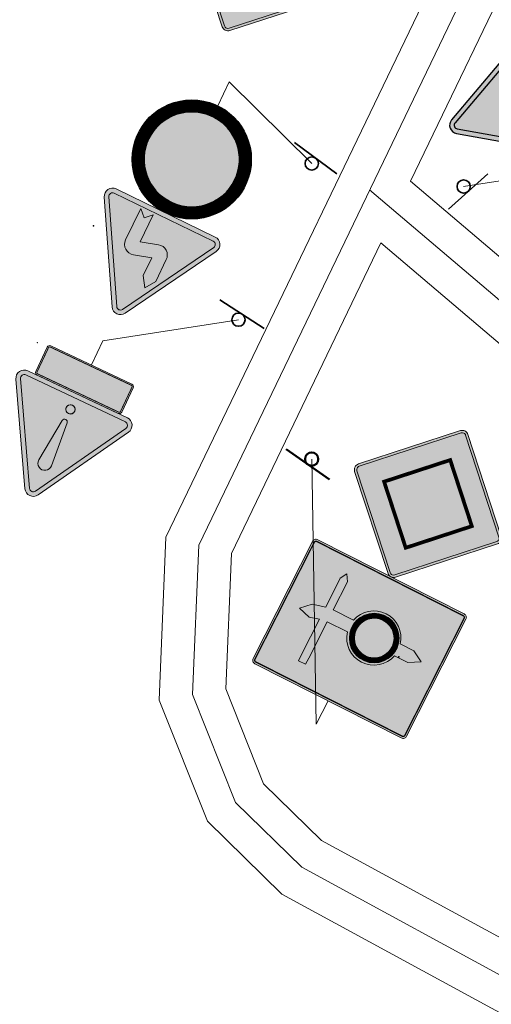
# Model space of a CAD drawing. Header units: metres. Extents: x 7599202 to 7605200, y 5484926 to 5487717.
# Tile 10 of 19: x 7603488 to 7603559, y 5485439 to 5485588. Entities that reach past the tile are written whole.
import ezdxf
from ezdxf.lldxf.tags import DXFTag

# ---------------------------------------------------------------- set-up
doc = ezdxf.new("R2010")
doc.units = ezdxf.units.M
doc.header["$MEASUREMENT"] = 0
doc.layers.get('0').update_dxf_attribs({"linetype": 'CONTINUOUS', "lineweight": 18})
for name, color, linetype, lineweight in [('0O', 7, 'CONTINUOUS', 18), ('0P', 7, 'CONTINUOUS', 35), ('1', 7, 'CONTINUOUS', 18)]:
    doc.layers.add(name, color=color, linetype=linetype, lineweight=lineweight)
doc.layers.add('_0', color=7, linetype='CONTINUOUS')
doc.layers.add('Znaki', color=7, linetype='CONTINUOUS')
tags = doc.linetypes.add('DASHDOT', pattern=[1, 0.5, -0.25, 0, -0.25]).pattern_tags.tags
tags[10:11] = [DXFTag(74, 4), DXFTag(75, 0), DXFTag(340, '0'), DXFTag(46, 1.0), DXFTag(50, 0.0), DXFTag(44, 0.0), DXFTag(45, 0.0)]
tags[8:9] = [DXFTag(74, 4), DXFTag(75, 0), DXFTag(340, '0'), DXFTag(46, 1.0), DXFTag(50, 0.0), DXFTag(44, 0.0), DXFTag(45, 0.0)]
tags[6:7] = [DXFTag(74, 4), DXFTag(75, 0), DXFTag(340, '0'), DXFTag(46, 1.0), DXFTag(50, 0.0), DXFTag(44, 0.0), DXFTag(45, 0.0)]
tags[4:5] = [DXFTag(74, 4), DXFTag(75, 0), DXFTag(340, '0'), DXFTag(46, 1.0), DXFTag(50, 0.0), DXFTag(44, 0.0), DXFTag(45, 0.0)]

# ---------------------------------------------------------------- blocks, each defined once
blk = doc.blocks.new('A04')
h = blk.add_hatch(color=1)
h.dxf.hatch_style = 1
edge = h.paths.add_edge_path()
edge.add_line((-4.159, 0), (4.159, 0))
edge.add_arc((4.159, 0.63), 0.63, 270, 390)
edge.add_line((4.704, 0.945), (0.546, 8.148))
edge.add_arc((0, 7.833), 0.63, 30, 150)
edge.add_line((-0.546, 8.148), (-4.704, 0.945))
edge.add_arc((-4.159, 0.63), 0.63, 150, 270)
edge = h.paths.add_edge_path(flags=16)
edge.add_line((-4.159, 0.35), (4.159, 0.35))
edge.add_arc((4.159, 0.63), 0.28, 270, 390)
edge.add_line((4.401, 0.77), (0.242, 7.973))
edge.add_arc((0, 7.833), 0.28, 30, 150)
edge.add_line((-0.242, 7.973), (-4.401, 0.77))
edge.add_arc((-4.159, 0.63), 0.28, 150, 270)
h = blk.add_hatch(color=2)
h.dxf.hatch_style = 1
edge = h.paths.add_edge_path()
edge.add_line((-4.159, 0.35), (4.159, 0.35))
edge.add_arc((4.159, 0.63), 0.28, 270, 390)
edge.add_line((4.401, 0.77), (0.242, 7.973))
edge.add_arc((0, 7.833), 0.28, 30, 150)
edge.add_line((-0.242, 7.973), (-4.401, 0.77))
edge.add_arc((-4.159, 0.63), 0.28, 150, 270)
edge = h.paths.add_edge_path(flags=16)
edge.add_arc((1.05, 3.15), 0.788, 360, 466.68654)
edge.add_line((0.824, 3.904), (-0.525, 3.5))
edge.add_line((-0.525, 3.5), (-0.525, 4.987))
edge.add_line((-0.525, 4.987), (-1.05, 5.775))
edge.add_line((-1.05, 5.775), (-1.575, 4.987))
edge.add_line((-1.575, 4.987), (-1.575, 3.15))
edge.add_arc((-0.788, 3.15), 0.787, 180, 286.68654)
edge.add_line((-0.561, 2.396), (0.788, 2.8))
edge.add_line((0.788, 2.8), (0.788, 0.525))
edge.add_line((0.788, 0.525), (1.312, 1.05))
edge.add_line((1.312, 1.05), (1.837, 0.525))
edge.add_line((1.837, 0.525), (1.837, 3.15))
h = blk.add_hatch(color=7)
h.dxf.hatch_style = 1
edge = h.paths.add_edge_path()
edge.add_arc((1.05, 3.15), 0.788, 360, 466.68654)
edge.add_line((0.824, 3.904), (-0.525, 3.5))
edge.add_line((-0.525, 3.5), (-0.525, 4.987))
edge.add_line((-0.525, 4.987), (-1.05, 5.775))
edge.add_line((-1.05, 5.775), (-1.575, 4.987))
edge.add_line((-1.575, 4.987), (-1.575, 3.15))
edge.add_arc((-0.788, 3.15), 0.787, 180, 286.68654)
edge.add_line((-0.561, 2.396), (0.788, 2.8))
edge.add_line((0.788, 2.8), (0.788, 0.525))
edge.add_line((0.788, 0.525), (1.312, 1.05))
edge.add_line((1.312, 1.05), (1.837, 0.525))
edge.add_line((1.837, 0.525), (1.837, 3.15))
at = {"color": 1, "elevation": 2}
blk.add_lwpolyline([(-4.159, 0), (4.159, 0, 0.57735), (4.704, 0.945), (0.546, 8.148, 0.57735), (-0.546, 8.148), (-4.704, 0.945, 0.57735)], format="xyb", close=True, dxfattribs=at)
at = {"color": 2, "elevation": 2}
for points in [[(-4.159, 0.35), (4.159, 0.35, 0.57735), (4.401, 0.77), (0.242, 7.973, 0.57735), (-0.242, 7.973), (-4.401, 0.77, 0.57735)], [(-0.525, 4.987), (-0.525, 3.5), (0.824, 3.904, -0.502327), (1.837, 3.15), (1.837, 0.525), (1.312, 1.05), (0.788, 0.525), (0.788, 2.8), (-0.561, 2.396, -0.502327), (-1.575, 3.15), (-1.575, 4.987), (-1.05, 5.775)]]:
    blk.add_lwpolyline(points, format="xyb", close=True, dxfattribs=at)
at = {"color": 7, "elevation": 2}
for points in [[(1.312, 1.05), (0.788, 0.525), (0.788, 2.8), (-0.561, 2.396, -0.502327), (-1.575, 3.15), (-1.575, 4.987), (-1.05, 5.775), (-0.525, 4.987), (-0.525, 3.5), (0.824, 3.904, -0.502327), (1.837, 3.15), (1.837, 0.525)], [(1.837, 3.15, 0.502327), (0.824, 3.904), (-0.525, 3.5), (-0.525, 4.987), (-1.05, 5.775), (-1.575, 4.987), (-1.575, 3.15, 0.502327), (-0.561, 2.396), (0.788, 2.8), (0.788, 0.525), (1.312, 1.05), (1.837, 0.525)]]:
    blk.add_lwpolyline(points, format="xyb", close=True, dxfattribs=at)
blk = doc.blocks.new('A-4')
at = {"layer": '_0'}
blk.add_point((4.5, 3.25, 2), dxfattribs=at)
blk.add_blockref('A04', (0, 0))
blk = doc.blocks.new('A030')
h = blk.add_hatch(color=1)
h.dxf.hatch_style = 1
edge = h.paths.add_edge_path()
edge.add_line((-4.159, 0), (4.159, 0))
edge.add_arc((4.159, 0.63), 0.63, 270, 390)
edge.add_line((4.704, 0.945), (0.546, 8.148))
edge.add_arc((0, 7.833), 0.63, 30, 150)
edge.add_line((-0.546, 8.148), (-4.704, 0.945))
edge.add_arc((-4.159, 0.63), 0.63, 150, 270)
edge = h.paths.add_edge_path(flags=16)
edge.add_line((-4.159, 0.35), (4.159, 0.35))
edge.add_arc((4.159, 0.63), 0.28, 270, 390)
edge.add_line((4.401, 0.77), (0.242, 7.973))
edge.add_arc((0, 7.833), 0.28, 30, 150)
edge.add_line((-0.242, 7.973), (-4.401, 0.77))
edge.add_arc((-4.159, 0.63), 0.28, 150, 270)
h = blk.add_hatch(color=2)
h.dxf.hatch_style = 1
edge = h.paths.add_edge_path()
edge.add_line((-4.159, 0.35), (4.159, 0.35))
edge.add_arc((4.159, 0.63), 0.28, 270, 390)
edge.add_line((4.401, 0.77), (0.242, 7.973))
edge.add_arc((0, 7.833), 0.28, 30, 150)
edge.add_line((-0.242, 7.973), (-4.401, 0.77))
edge.add_arc((-4.159, 0.63), 0.28, 150, 270)
edge = h.paths.add_edge_path(flags=16)
edge.add_arc((0, 5.775), 0.525, 354.78409, 545.21591)
edge.add_line((-0.523, 5.727), (-0.209, 2.291))
edge.add_arc((0, 2.31), 0.21, 185.21591, 354.78409)
edge.add_line((0.209, 2.291), (0.523, 5.727))
edge = h.paths.add_edge_path(flags=16)
edge.add_arc((0, 1.26), 0.35, 180, 360)
edge.add_arc((0, 1.26), 0.35, 0, 180)
h = blk.add_hatch(color=7)
h.dxf.hatch_style = 1
edge = h.paths.add_edge_path()
edge.add_arc((0, 5.775), 0.525, 354.78409, 545.21591)
edge.add_line((-0.523, 5.727), (-0.209, 2.291))
edge.add_arc((0, 2.31), 0.21, 185.21591, 354.78409)
edge.add_line((0.209, 2.291), (0.523, 5.727))
edge = h.paths.add_edge_path()
edge.add_arc((0, 1.26), 0.35, 180, 360)
edge.add_arc((0, 1.26), 0.35, 0, 180)
at = {"color": 1, "elevation": 2}
blk.add_lwpolyline([(-4.159, 0), (4.159, 0, 0.57735), (4.704, 0.945), (0.546, 8.148, 0.57735), (-0.546, 8.148), (-4.704, 0.945, 0.57735)], format="xyb", close=True, dxfattribs=at)
at = {"color": 2, "elevation": 2}
for points in [[(-4.159, 0.35), (4.159, 0.35, 0.57735), (4.401, 0.77), (0.242, 7.973, 0.57735), (-0.242, 7.973), (-4.401, 0.77, 0.57735)], [(0.523, 5.727), (0.209, 2.291, -0.912871), (-0.209, 2.291), (-0.523, 5.727, -1.095445)], [(0.35, 1.26, -1), (-0.35, 1.26, -1)]]:
    blk.add_lwpolyline(points, format="xyb", close=True, dxfattribs=at)
at = {"color": 7, "elevation": 2}
for points in [[(0.209, 2.291), (0.523, 5.727, 1.095445), (-0.523, 5.727), (-0.209, 2.291, 0.912871)], [(0.523, 5.727, 1.095445), (-0.523, 5.727), (-0.209, 2.291, 0.912871), (0.209, 2.291)], [(-0.35, 1.26, 1), (0.35, 1.26, 1)]]:
    blk.add_lwpolyline(points, format="xyb", close=True, dxfattribs=at)
at = {"color": 7}
blk.add_circle((0, 1.26, 2), 0.35, dxfattribs=at)
blk = doc.blocks.new('A-30')
at = {"layer": '_0'}
blk.add_point((4.5, 3.25, 2), dxfattribs=at)
blk.add_blockref('A030', (0, 0))
blk = doc.blocks.new('A07')
h = blk.add_hatch(color=1)
h.dxf.hatch_style = 1
edge = h.paths.add_edge_path()
edge.add_line((4.159, 8.463), (-4.159, 8.463))
edge.add_arc((-4.159, 7.833), 0.63, 90, 210)
edge.add_line((-4.704, 7.518), (-0.546, 0.315))
edge.add_arc((0, 0.63), 0.63, 210, 330)
edge.add_line((0.546, 0.315), (4.704, 7.518))
edge.add_arc((4.159, 7.833), 0.63, 330, 450)
edge = h.paths.add_edge_path(flags=16)
edge.add_line((4.159, 8.113), (-4.159, 8.113))
edge.add_arc((-4.159, 7.833), 0.28, 90, 210)
edge.add_line((-4.401, 7.693), (-0.242, 0.49))
edge.add_arc((0, 0.63), 0.28, 210, 330)
edge.add_line((0.242, 0.49), (4.401, 7.693))
edge.add_arc((4.159, 7.833), 0.28, 330, 450)
h = blk.add_hatch(color=2)
h.dxf.hatch_style = 1
edge = h.paths.add_edge_path()
edge.add_line((4.159, 8.113), (-4.159, 8.113))
edge.add_arc((-4.159, 7.833), 0.28, 90, 210)
edge.add_line((-4.401, 7.693), (-0.242, 0.49))
edge.add_arc((0, 0.63), 0.28, 210, 330)
edge.add_line((0.242, 0.49), (4.401, 7.693))
edge.add_arc((4.159, 7.833), 0.28, 330, 450)
at = {"color": 1, "elevation": 2}
blk.add_lwpolyline([(4.159, 8.463), (-4.159, 8.463, 0.57735), (-4.704, 7.518), (-0.546, 0.315, 0.57735), (0.546, 0.315), (4.704, 7.518, 0.57735)], format="xyb", close=True, dxfattribs=at)
at = {"color": 2, "elevation": 2}
blk.add_lwpolyline([(4.159, 8.113), (-4.159, 8.113, 0.57735), (-4.401, 7.693), (-0.242, 0.49, 0.57735), (0.242, 0.49), (4.401, 7.693, 0.57735)], format="xyb", close=True, dxfattribs=at)
blk = doc.blocks.new('D01')
h = blk.add_hatch(color=7)
edge = h.paths.add_edge_path()
edge.add_line((-0.318, 0.132), (-6.046, 5.859))
edge.add_arc((-5.728, 6.178), 0.45, 135, 225, ccw=False)
edge.add_line((-6.046, 6.496), (-0.318, 12.223))
edge.add_arc((0, 11.905), 0.45, 45, 135, ccw=False)
edge.add_line((0.318, 12.223), (6.046, 6.496))
edge.add_arc((5.728, 6.178), 0.45, -45, 45, ccw=False)
edge.add_line((6.046, 5.859), (0.318, 0.132))
edge.add_arc((0, 0.45), 0.45, 225, 315, ccw=False)
edge = h.paths.add_edge_path(flags=16)
edge.add_line((-0.191, 0.259), (-5.918, 5.987))
edge.add_arc((-5.728, 6.178), 0.27, 135, 225, ccw=False)
edge.add_line((-5.918, 6.368), (-0.191, 12.096))
edge.add_arc((0, 11.905), 0.27, 45, 135, ccw=False)
edge.add_line((0.191, 12.096), (5.918, 6.368))
edge.add_arc((5.728, 6.178), 0.27, -45, 45, ccw=False)
edge.add_line((5.918, 5.987), (0.191, 0.259))
edge.add_arc((0, 0.45), 0.27, 225, 315, ccw=False)
h = blk.add_hatch(color=9)
h.dxf.hatch_style = 1
h.paths.add_polyline_path([(0.191, 12.096, 0.414214), (-0.191, 12.096), (-5.918, 6.368, 0.414214), (-5.918, 5.987), (-0.191, 0.259, 0.414214), (0.191, 0.259), (5.918, 5.987, 0.414214), (5.918, 6.368)])
h.paths.add_polyline_path([(3.882, 6.178), (0, 2.296), (-3.882, 6.178), (0, 10.06)], flags=16)
h.paths.add_polyline_path([(3.684, 6.178), (0, 2.494), (-3.684, 6.178), (0, 9.862)], flags=0)
h = blk.add_hatch(color=2)
h.dxf.hatch_style = 1
h.paths.add_polyline_path([(-3.684, 6.178), (0, 2.494), (3.684, 6.178), (0, 9.862)])
at = {"color": 7, "elevation": 2}
for points in [[(-0.318, 0.132), (-6.046, 5.859, -0.414214), (-6.046, 6.496), (-0.318, 12.223, -0.414214), (0.318, 12.223), (6.046, 6.496, -0.414214), (6.046, 5.859), (0.318, 0.132, -0.414214)], [(-0.191, 0.259), (-5.918, 5.987, -0.414214), (-5.918, 6.368), (-0.191, 12.096, -0.414214), (0.191, 12.096), (5.918, 6.368, -0.414214), (5.918, 5.987), (0.191, 0.259, -0.414214)]]:
    blk.add_lwpolyline(points, format="xyb", close=True, dxfattribs=at)
at = {"color": 7, "const_width": 0.045, "elevation": 2}
blk.add_lwpolyline([(0, 2.296), (-3.882, 6.178), (0, 10.06), (3.882, 6.178)], close=True, dxfattribs=at)
at = {"color": 2, "const_width": 0.235, "elevation": 2}
blk.add_lwpolyline([(0, 2.494), (-3.684, 6.178), (0, 9.862), (3.684, 6.178)], close=True, dxfattribs=at)
at = {"invisible_edges": 15}
blk.add_3dface([(0, -0.186, 1), (6.364, 6.178, 1), (0, 12.542, 1), (-6.364, 6.178, 1)], dxfattribs=at)
blk = doc.blocks.new('D-1')
at = {"layer": '_0'}
blk.add_point((7.2, 5.278, 2), dxfattribs=at)
at = {"color": 9}
blk.add_blockref('D01', (0, 0), dxfattribs=at)
blk = doc.blocks.new('f6c1')
blk.add_hatch(color=9).paths.add_polyline_path([(8, 4.1), (7.134, 4.6), (5.988, 4.6, 0.779643), (2.012, 4.6), (0.3, 4.6), (0.3, 6.98), (0, 7.5), (-0.3, 6.98), (-0.3, 4.537), (-1.321, 4.264), (-2.028, 3.556), (-1.063, 3.298), (-0.3, 3.502), (-0.3, 0.52), (-0.3, 0), (0.3, 0), (0.3, 0.52), (0.3, 3.6), (2.012, 3.6, 0.779643), (5.988, 3.6), (7.134, 3.6)])
at = {"color": 9}
blk.add_lwpolyline([(5.988, 4.6), (7.134, 4.6), (8, 4.1), (7.134, 3.6), (5.988, 3.6, -0.779643), (2.012, 3.6), (0.3, 3.6), (0.3, 0.52), (0.3, 0), (-0.3, 0), (-0.3, 0.52), (-0.3, 3.502), (-1.063, 3.298), (-2.028, 3.556), (-1.321, 4.264), (-0.3, 4.537), (-0.3, 6.98), (0, 7.5), (0.3, 6.98), (0.3, 4.6), (2.012, 4.6, -0.779643)], format="xyb", close=True, dxfattribs=at)
blk = doc.blocks.new('B-1')
blk.add_hatch(color=9).paths.add_polyline_path([(-3.6, 4.5, 1), (3.6, 4.5, 1)])
at = {"color": 1, "const_width": 0.9, "elevation": 2}
blk.add_lwpolyline([(-4.05, 4.5, 1), (4.05, 4.5, 1)], format="xyb", close=True, dxfattribs=at)
at = {"color": 9}
blk.add_lwpolyline([(-3.6, 4.5, 1), (3.6, 4.5, 1)], format="xyb", close=True, dxfattribs=at)
at = {"color": 1}
for centre, radius in [((0, 4.5), 4.5), ((0, 4.5, 2), 3.6)]:
    blk.add_circle(centre, radius, dxfattribs=at)
at = {"layer": '_0'}
blk.add_point((5.5, 3.5, 2), dxfattribs=at)

msp = doc.modelspace()

# ---------------------------------------------------------------- hatches: boundary and pattern name
h = msp.add_hatch(color=7)
h.paths.add_polyline_path([(7603490.4, 5485534.48, 0.414214), (7603490.6, 5485533.92), (7603502.83, 5485528.15, 0.414214), (7603503.39, 5485528.35), (7603505.12, 5485532.02, 0.414214), (7603504.92, 5485532.58), (7603492.69, 5485538.35, 0.414214), (7603492.13, 5485538.15)])
h.paths.add_polyline_path([(7603490.59, 5485534.39, 0.414214), (7603490.69, 5485534.11), (7603502.92, 5485528.34, 0.414214), (7603503.2, 5485528.44), (7603504.93, 5485532.11, 0.414214), (7603504.83, 5485532.39), (7603492.6, 5485538.16, 0.414214), (7603492.32, 5485538.06), (7603490.59, 5485534.39)], flags=16)
msp.add_hatch(color=2).paths.add_polyline_path([(7603490.59, 5485534.39, 0.414214), (7603490.69, 5485534.11), (7603502.92, 5485528.34, 0.414214), (7603503.2, 5485528.44), (7603504.93, 5485532.11, 0.414214), (7603504.83, 5485532.39), (7603492.6, 5485538.16, 0.414214), (7603492.32, 5485538.06), (7603490.59, 5485534.39)])
h = msp.add_hatch(color=9)
h.dxf.hatch_style = 1
edge = h.paths.add_edge_path()
edge.add_ellipse((7603523.77, 5485490.87), major_axis=(0.6, 0), ratio=1, start_angle=153.1166, end_angle=243.1166)
edge.add_line((7603523.5, 5485490.33), (7603545.62, 5485479.12))
edge.add_ellipse((7603545.89, 5485479.65), major_axis=(0.6, 0), ratio=1, start_angle=243.1166, end_angle=333.1166)
edge.add_line((7603546.43, 5485479.38), (7603555.38, 5485497.04))
edge.add_ellipse((7603554.84, 5485497.31), major_axis=(0.6, 0), ratio=1, start_angle=333.1166, end_angle=423.1166)
edge.add_line((7603555.12, 5485497.85), (7603533, 5485509.06))
edge.add_ellipse((7603532.72, 5485508.53), major_axis=(0.6, 0), ratio=1, start_angle=63.1166, end_angle=153.1166)
edge.add_line((7603532.19, 5485508.8), (7603523.24, 5485491.14))
edge = h.paths.add_edge_path(flags=16)
edge.add_ellipse((7603523.77, 5485490.87), major_axis=(0.3, 0), ratio=1, start_angle=153.1166, end_angle=243.1166)
edge.add_line((7603523.64, 5485490.6), (7603545.76, 5485479.38))
edge.add_ellipse((7603545.89, 5485479.65), major_axis=(0.3, 0), ratio=1, start_angle=243.1166, end_angle=333.1166)
edge.add_line((7603546.16, 5485479.52), (7603555.11, 5485497.18))
edge.add_ellipse((7603554.84, 5485497.31), major_axis=(0.3, 0), ratio=1, start_angle=333.1166, end_angle=423.1166)
edge.add_line((7603554.98, 5485497.58), (7603532.86, 5485508.79))
edge.add_ellipse((7603532.72, 5485508.53), major_axis=(0.3, 0), ratio=1, start_angle=63.1166, end_angle=153.1166)
edge.add_line((7603532.46, 5485508.66), (7603523.5, 5485491))
h = msp.add_hatch(color=142)
h.dxf.hatch_style = 1
h.paths.add_polyline_path([(7603523.5, 5485491, 0.414214), (7603523.64, 5485490.6), (7603545.76, 5485479.38, 0.414214), (7603546.16, 5485479.52), (7603555.11, 5485497.18, 0.414214), (7603554.98, 5485497.58), (7603532.86, 5485508.79, 0.414214), (7603532.46, 5485508.66)])
h = msp.add_hatch(color=142)
h.dxf.hatch_style = 1
h.paths.add_polyline_path([(7603531.11, 5485500.61), (7603529.9, 5485498.22), (7603533.05, 5485496.63), (7603534.26, 5485499.01)])
at = {"layer": 'Znaki'}
msp.add_hatch(color=9, dxfattribs=at).paths.add_polyline_path([(7603507.48, 5485569.65, 1), (7603520.44, 5485563.37, 1)])

# ---------------------------------------------------------------- linework, layer by layer
at = {"linetype": 'DASHDOT', "ltscale": 10}
msp.add_lwpolyline([(7603599.58, 5485732.21), (7603616.98, 5485711.66), (7603616.77, 5485703.29), (7603560.46, 5485602.65), (7603515.01, 5485508.23), (7603514.07, 5485485.7), (7603520.57, 5485469.38), (7603530.57, 5485459.59), (7603599.77, 5485421.96), (7603611.91, 5485408.89), (7603619.68, 5485394.35), (7603620.55, 5485367.84), (7603623.36, 5485353.56), (7603652.5, 5485297.07)], dxfattribs=at)
at = {"linetype": 'Continuous'}
for points in [[(7603609.59, 5485728.12), (7603622.02, 5485713.44), (7603621.74, 5485701.93), (7603564.9, 5485600.34), (7603547.02, 5485563.2)], [(7603602.53, 5485720.98), (7603611.93, 5485709.88), (7603611.81, 5485704.65), (7603556.02, 5485604.95), (7603510.06, 5485509.47), (7603509.03, 5485484.84), (7603516.32, 5485466.54), (7603527.57, 5485455.53), (7603596.66, 5485417.96), (7603607.81, 5485405.97), (7603614.72, 5485393.02), (7603615.57, 5485367.27), (7603618.59, 5485351.9), (7603648.06, 5485294.78)], [(7603542.53, 5485553.89), (7603519.96, 5485506.99), (7603519.11, 5485486.56), (7603524.82, 5485472.21), (7603533.57, 5485463.65), (7603602.87, 5485425.96), (7603616.01, 5485411.82), (7603624.64, 5485395.68), (7603625.54, 5485368.4), (7603628.12, 5485355.22), (7603656.94, 5485299.37)]]:
    msp.add_lwpolyline(points, dxfattribs=at)
at = {"color": 5, "linetype": 'Continuous'}
for points in [[(7603547.02, 5485563.2), (7603592.45, 5485524.64), (7603624.75, 5485515.46), (7603640.77, 5485504.13), (7603652.11, 5485485.67), (7603661.87, 5485458.2), (7603664.14, 5485432.8), (7603668.74, 5485415.05), (7603677.54, 5485400.85), (7603701.77, 5485375.81), (7603728.1, 5485356.05), (7603746.96, 5485345.65), (7603773.06, 5485337.93), (7603779.8, 5485341.26), (7603784.26, 5485350.99), (7603780.16, 5485405.6), (7603783.85, 5485427.8), (7603792.1, 5485443.49), (7603802.65, 5485455.06), (7603827.21, 5485470.33), (7603861.75, 5485483.24), (7603905.88, 5485495.74), (7603938.89, 5485498.14), (7604010.69, 5485486.23)], [(7603542.53, 5485553.89), (7603587.63, 5485515.61), (7603620.37, 5485506.31), (7603633.33, 5485497.15), (7603643.04, 5485481.33), (7603652.02, 5485456.05), (7603654.26, 5485431.08), (7603659.44, 5485411.08), (7603669.61, 5485394.67), (7603695.13, 5485368.29), (7603722.66, 5485347.63), (7603743.08, 5485336.37), (7603773.98, 5485327.23), (7603787.41, 5485333.87), (7603794.43, 5485349.17), (7603790.23, 5485405.15), (7603793.45, 5485424.57), (7603800.35, 5485437.7), (7603809.11, 5485447.3), (7603831.64, 5485461.31), (7603864.87, 5485473.73), (7603907.62, 5485485.84), (7603938.43, 5485488.08), (7604008.92, 5485476.38)]]:
    msp.add_lwpolyline(points, dxfattribs=at)
at = {"color": 5, "linetype": 'DASHDOT', "ltscale": 10}
msp.add_lwpolyline([(7603540.84, 5485561.89), (7603590.04, 5485520.13), (7603622.56, 5485510.88), (7603637.05, 5485500.64), (7603647.57, 5485483.5), (7603656.94, 5485457.12), (7603659.2, 5485431.94), (7603664.09, 5485413.06), (7603673.58, 5485397.76), (7603698.45, 5485372.05), (7603725.38, 5485351.84), (7603745.02, 5485341.01), (7603773.52, 5485332.58), (7603783.6, 5485337.57), (7603789.34, 5485350.08), (7603785.19, 5485405.37), (7603788.65, 5485426.19), (7603796.22, 5485440.6), (7603805.88, 5485451.18), (7603829.42, 5485465.82), (7603863.31, 5485478.48), (7603906.75, 5485490.79), (7603938.66, 5485493.11), (7604009.81, 5485481.31)], dxfattribs=at)
at = {"color": 7}
msp.add_lwpolyline([(7603505.12, 5485532.02), (7603503.39, 5485528.35, -0.414214), (7603502.83, 5485528.15), (7603490.6, 5485533.92, -0.414214), (7603490.4, 5485534.48), (7603492.13, 5485538.15, -0.414214), (7603492.69, 5485538.35), (7603504.92, 5485532.58, -0.414214)], format="xyb", close=True, dxfattribs=at)
at = {"color": 2, "const_width": 0.14}
msp.add_lwpolyline([(7603504.93, 5485532.11), (7603503.2, 5485528.44, -0.414214), (7603502.92, 5485528.34), (7603490.69, 5485534.11, -0.414214), (7603490.59, 5485534.39), (7603492.32, 5485538.06, -0.414214), (7603492.6, 5485538.16), (7603504.83, 5485532.39, -0.414214)], format="xyb", close=True, dxfattribs=at)
at = {"color": 142}
msp.add_lwpolyline([(7603546.43, 5485479.38), (7603555.38, 5485497.04, 0.414214), (7603555.12, 5485497.85), (7603533, 5485509.06, 0.414214), (7603532.19, 5485508.8), (7603523.24, 5485491.14, 0.414214), (7603523.5, 5485490.33), (7603545.62, 5485479.12, 0.414214)], format="xyb", close=True, dxfattribs=at)
at = {"color": 142, "const_width": 0.2}
msp.add_lwpolyline([(7603523.5, 5485491), (7603532.46, 5485508.66, -0.414214), (7603532.86, 5485508.79), (7603554.98, 5485497.58, -0.414214), (7603555.11, 5485497.18), (7603546.16, 5485479.52, -0.414214), (7603545.76, 5485479.38), (7603523.64, 5485490.6, -0.414214)], format="xyb", close=True, dxfattribs=at)
at = {"layer": '0O'}
for p, q in [((7603517.89, 5485574.61), (7603519.63, 5485578.21)), ((7603519.63, 5485578.21), (7603532.09, 5485565.89)), ((7603555.04, 5485562.41), (7603574.51, 5485565.39)), ((7603500.51, 5485539.08), (7603521.02, 5485542.3)), ((7603498.81, 5485535.46), (7603500.51, 5485539.08)), ((7603532.08, 5485521.24), (7603532.78, 5485481.22)), ((7603534.56, 5485484.72), (7603532.78, 5485481.22))]:
    msp.add_line(p, q, dxfattribs=at)
at = {"layer": '0O', "lineweight": 50}
msp.add_line((7603528.22, 5485522.76), (7603534.77, 5485518.17), dxfattribs=at)
msp.add_circle((7603532.08, 5485521.24), 1, dxfattribs=at)
at = {"layer": '0P'}
for p, q in [((7603535.9, 5485564.32), (7603529.46, 5485569.07)), ((7603552.74, 5485558.99), (7603558.68, 5485564.34)), ((7603524.91, 5485540.95), (7603518.21, 5485545.32))]:
    msp.add_line(p, q, dxfattribs=at)
for centre in [(7603532.09, 5485565.89), (7603555.04, 5485562.41), (7603521.02, 5485542.3)]:
    msp.add_circle(centre, 1, dxfattribs=at)
at = {"layer": '_0', "lineweight": 13}
msp.add_point((7603490.63, 5485538.81), dxfattribs=at)
at = {"layer": 'Znaki', "color": 1, "const_width": 1.8, "elevation": 2}
msp.add_lwpolyline([(7603521.25, 5485562.97, 1), (7603506.67, 5485570.04, 1)], format="xyb", close=True, dxfattribs=at)
at = {"layer": 'Znaki', "color": 9, "elevation": -2}
msp.add_lwpolyline([(7603520.44, 5485563.37, 1), (7603507.48, 5485569.65, 1)], format="xyb", close=True, dxfattribs=at)
at = {"layer": 'Znaki', "color": 1}
for centre, radius in [((7603513.96, 5485566.51, -2), 9), ((7603513.96, 5485566.51, 2), 7.2)]:
    msp.add_circle(centre, radius, dxfattribs=at)

# ---------------------------------------------------------------- block references
at = {"linetype": 'Continuous', "xscale": 2, "yscale": 2, "zscale": 2}
for name, p, rotation in [('A-4', (7603510.03, 5485558.41, -4), 154.1285470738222), ('A-30', (7603496.71, 5485531.03, -4), 154.7240630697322)]:
    msp.add_blockref(name, p, dxfattribs=dict(at, rotation=rotation))
at = {"xscale": 0.8333333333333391, "yscale": 0.8333333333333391, "zscale": 0.8333333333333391, "rotation": 333.1165715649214}
msp.add_blockref('B-1', (7603539.83, 5485490.86), dxfattribs=at)
at = {"layer": '0O', "linetype": 'Continuous', "xscale": 2, "yscale": 2, "zscale": 2, "rotation": 333.1165715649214}
msp.add_blockref('f6c1', (7603530.63, 5485490.52, 1.67), dxfattribs=at)
at = {"layer": '1', "linetype": 'Continuous', "xscale": 2, "yscale": 2, "zscale": 2}
for p, rotation in [((7603530.2, 5485608.07, -4), 153.1165715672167), ((7603544.06, 5485503.45, -4), 333.1165715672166)]:
    msp.add_blockref('D-1', p, dxfattribs=dict(at, rotation=rotation))
at = {"layer": 'Znaki', "xscale": 2, "yscale": 2, "zscale": 2, "rotation": 49.81802273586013}
msp.add_blockref('A07', (7603571.51, 5485567.92), dxfattribs=at)

doc.saveas('drawing.dxf')
